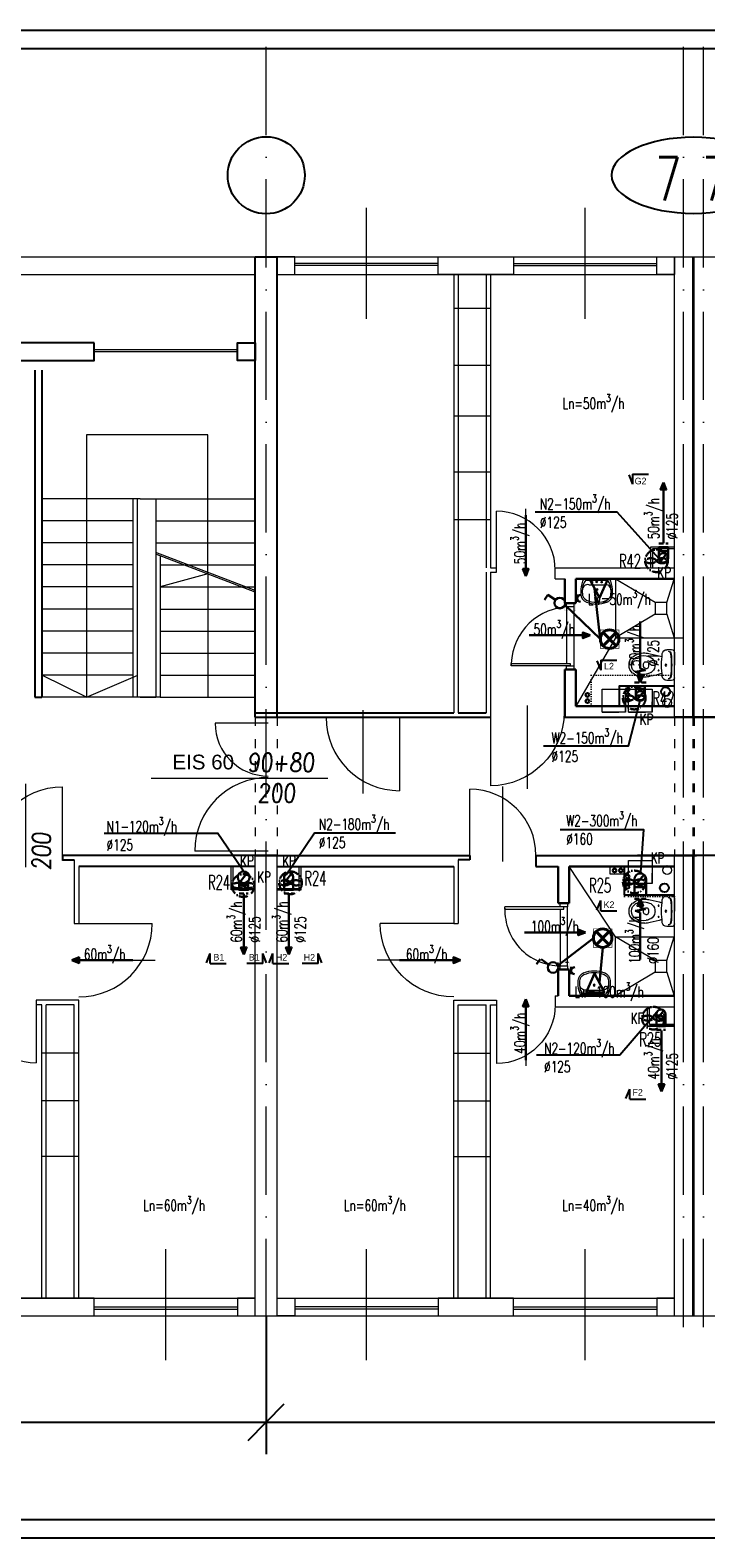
# Model space of a CAD drawing. Header units: millimetres. Extents: x -6513 to 30474, y -6915 to 65597.
# Tile 132 of 256: x -262 to 656, y 12377 to 14427. Entities that reach past the tile are written whole.
import ezdxf
from ezdxf.enums import TextEntityAlignment as Align

# ---------------------------------------------------------------- set-up
doc = ezdxf.new("R2010")
doc.units = ezdxf.units.MM
for name, pattern in [('ACAD_ISO03W100', [30, 12, -18]), ('ACAD_ISO10W100', [18, 12, -3, 0, -3]), ('DASHED', [19.05, 12.7, -6.35]), ('DOT', [6.35, 0, -6.35])]:
    doc.linetypes.add(name, pattern=pattern)
doc.layers.get('0').update_dxf_attribs({"color": 8})
for name, color, linetype in [('A200_General07', 8, 'Continuous'), ('A200_General08', 8, 'Continuous'), ('A270_text04', 8, 'Continuous'), ('DB_inst_pomocn', 8, 'Continuous'), ('DB_WM_nawiew-opis', 8, 'Continuous'), ('DB_WM_odnośniki opis', 8, 'Continuous'), ('DB_WM_wywies-opis', 8, 'Continuous')]:
    doc.layers.add(name, color=color, linetype=linetype)
for name, color, linetype, lineweight in [('A_cienka', 8, 'Continuous', 5), ('A_linia przekroj', 8, 'Continuous', 25), ('A_opisy', 8, 'Continuous', 13), ('A_osie', 8, 'ACAD_ISO10W100', 5), ('A_przerywana', 8, 'ACAD_ISO03W100', 5), ('A_widok', 8, 'Continuous', 13), ('cieńkie', 8, 'Continuous', 9), ('DB-WM-nawiew-opis', 8, 'Continuous', 25), ('DB-WM-nawiew-opis-odnośnik', 8, 'Continuous', 30), ('DB-WM-wywiew-opis', 8, 'Continuous', 25), ('DB-WM-wywiew-opis-odnośnik', 8, 'Continuous', 30), ('DB_WM_nawiew', 8, 'Continuous', 30), ('DB_WM_wywiew', 8, 'Continuous', 30), ('DB_WM_ścianka nowa', 8, 'Continuous', 25), ('E_gniazda wtykowe', 1, 'Continuous', 30), ('E_oświetlenie', 1, 'Continuous', 30), ('E_technologia', 1, 'ACAD_ISO10W100', 30), ('noew ściany archwig', 8, 'Continuous', 9), ('R-TABELKA', 8, 'Continuous', 25), ('snitarne archwig nowe', 8, 'Continuous', 9), ('Stolarka ARCHWIG', 8, 'Continuous', 5), ('widokowe ARCHWIG', 8, 'Continuous', 5), ('wyburzenia', 8, 'DOT', 20), ('Ściany ARCHWIG', 8, 'Continuous', 30)]:
    doc.layers.add(name, color=color, linetype=linetype, lineweight=lineweight)
doc.styles.add('BRH', font='txt')
doc.styles.add('ROMANSS', font='romans.shx', dxfattribs={"width": 0.8, "oblique": 5})
doc.styles.add('SIMPLEXD', font='SIMPLEX.SHX', dxfattribs={"width": 0.6})
doc.styles.get("Standard").update_dxf_attribs({"font": 'txt.shx', "width": 0.9})
doc.styles.add('tabelka', font='ARIAL.TTF')

# ---------------------------------------------------------------- blocks, each defined once
blk = doc.blocks.new('drzwi schem')
at = {"color": 252, "ltscale": 10}
blk.add_line((0.5, -0.093), (0.5, 1.04), dxfattribs=at)
at = {"color": 252}
blk.add_line((0, 0), (0, 1), dxfattribs=at)
blk.add_arc((0, 0), 1, 0, 90, dxfattribs=at)
blk = doc.blocks.new('klop oli 2')
at = {"layer": 'snitarne archwig nowe', "color": 252}
for p, q in [((3.8, 20.9), (10.5, 20.9)), ((0, 17.2), (0, 0)), ((0, -17.2), (0, 0)), ((3.8, 0), (3.8, 1)), ((3.8, 0), (3.8, -1)), ((38.9, 4.5), (37, 4.5)), ((38.9, -4.5), (37, -4.5)), ((3.8, -20.9), (10.5, -20.9))]:
    blk.add_line(p, q, dxfattribs=at)
for centre, radius in [((11.5, 0), 1.27), ((11.5, 0), 1.27), ((21.6, 7.5), 0.706), ((21.6, -7.5), 0.706)]:
    blk.add_circle(centre, radius, dxfattribs=at)
for centre, radius, start, end in [((3.8, 17.2), 3.76, 90, 180), ((10.5, 14.9), 6.02, 6.7931, 90), ((144.9, 0), 141.2, 173.7281, 180), ((144.9, 0), 141.2, 180, 186.2719), ((144.9, 0), 140.5, 173.6694, 180), ((144.9, 0), 140.5, 180, 186.3306), ((8.4, 15), 3.76, 90, 173.7281), ((9, 15.1), 3.76, 100.2428, 173.7859), ((-114.7, 0), 132.1, 0, 6.7931), ((-114.7, 0), 132.1, 353.2069, 0), ((80, -215.2), 235.3, 101.5744, 105.544), ((43.3, 0), 16.9, 173.7581, 180), ((43.3, 0), 16.9, 180, 186.2419), ((37.3, 0.7), 10.9, 117.4027, 173.7581), ((43.1, -10.6), 23.5, 101.6195, 117.4027), ((44.8, -39.8), 56.5, 94.3794, 102.2907), ((63.6, 0), 28.2, 173.3508, 180), ((63.6, 0), 28.2, 180, 186.6492), ((37, 3.1), 1.41, 90, 173.3508), ((42.4, -7.4), 20.3, 60.8839, 101.6195), ((38.9, 1.7), 2.82, 36.8699, 90), ((41.4, -8), 24.5, 51.2869, 92.3028), ((36.6, 0), 5.65, 0, 36.8699), ((36.6, 0), 5.65, 323.1301, 0), ((46.6, 0), 11.8, 0, 60.8839), ((46.6, 0), 11.8, 299.1161, 0), ((46.6, 0), 15.1, 0, 47.5638), ((46.6, 0), 15.1, 312.4362, 0), ((3.8, -17.2), 3.76, 180, 270), ((8.4, -15), 3.76, 186.2719, 270), ((9, -15.1), 3.76, 186.2141, 259.7572), ((10.5, -14.9), 6.02, 270, 353.2069), ((80, 215.2), 235.3, 254.456, 258.4256), ((37.3, -0.7), 10.9, 186.2419, 242.5973), ((43.1, 10.6), 23.5, 242.5973, 258.3805), ((44.8, 39.8), 56.5, 257.7093, 265.6206), ((37, -3.1), 1.41, 186.6492, 270), ((42.4, 7.4), 20.3, 258.3805, 299.1161), ((38.9, -1.7), 2.82, 270, 323.1301), ((41.4, 8), 24.5, 267.6972, 308.7131)]:
    blk.add_arc(centre, radius, start, end, dxfattribs=at)
blk = doc.blocks.new('umywalka oli2')
at = {"layer": 'snitarne archwig nowe', "color": 252}
for p, q in [((20.9, 21.6), (13.7, 21.6)), ((0, 17.6), (0, 0)), ((0, 0), (0, -17.6)), ((2, 15.4), (2, 0)), ((2, 0), (2, -15.4)), ((7.9, 0), (7.9, 10.8)), ((7.9, -10.8), (7.9, 0)), ((13.7, -21.6), (20.9, -21.6))]:
    blk.add_line(p, q, dxfattribs=at)
for centre, radius in [((4.1, 0), 1.11), ((4.5, 6.6), 0.994), ((14.5, 0), 1.48), ((14.5, 0), 0.946), ((4.5, -6.6), 0.994)]:
    blk.add_circle(centre, radius, dxfattribs=at)
for centre, radius, start, end in [((15.6, -9.9), 31.5, 93.3155, 119.5931), ((20.2, 9.5), 12.2, 20.9395, 86.4287), ((14.2, -1.1), 20.5, 88.5847, 126.5008), ((15.3, 12), 7.48, 91.7023, 188.8292), ((17.3, -1.9), 21.5, 82.9063, 97.0937), ((20.4, 10.2), 9.2, 23.1986, 92.7468), ((-1.2, 0), 33.1, 360, 24.6987), ((-1.2, 0), 33.1, 335.3013, 0), ((-3.2, 0), 37.4, 360, 21.6896), ((-3.2, 0), 37.4, 338.3104, 0), ((15.6, 9.9), 31.5, 240.4069, 266.6845), ((14.2, 1.1), 20.5, 233.4992, 271.4153), ((15.3, -12), 7.48, 171.1708, 268.2977), ((17.3, 1.9), 21.5, 262.9063, 277.0937), ((20.4, -10.2), 9.2, 267.2532, 336.8014), ((20.2, -9.5), 12.2, 273.5713, 339.0605)]:
    blk.add_arc(centre, radius, start, end, dxfattribs=at)
blk = doc.blocks.new('A$C2355049C')
at = {"layer": 'DB-WM-nawiew-opis-odnośnik'}
h = blk.add_hatch(color=256, dxfattribs=at)
h.paths.add_polyline_path([(0, -9.8), (3.9, -9.8), (0, 0)])
h.paths.add_polyline_path([(0, 0), (-3.9, -9.8), (0, -9.8)])
at = {"layer": 'DB-WM-nawiew-opis-odnośnik', "flags": 128}
for points in [[(0, 0), (-3.9, -9.8), (0, -9.8)], [(0, -82.9), (0, 0)], [(0, 0), (3.9, -9.8), (0, -9.8)]]:
    blk.add_lwpolyline(points, dxfattribs=at)
blk = doc.blocks.new('A$C620C4C60')
at = {"layer": 'DB-WM-wywiew-opis-odnośnik'}
h = blk.add_hatch(color=256, dxfattribs=at)
h.paths.add_polyline_path([(0, 0), (9.8, 3.9), (9.8, 0)])
h.paths.add_polyline_path([(9.8, 0), (9.8, -3.9), (0, 0)])
at = {"layer": 'DB-WM-wywiew-opis-odnośnik', "flags": 128}
for points in [[(0, 0), (9.8, 3.9), (9.8, 0)], [(0, 0), (12.1, 0)], [(0, 0), (9.8, -3.9), (9.8, 0)], [(12.1, 0), (14.4, -6.5), (16.6, 6.4), (18.9, 0)], [(18.9, 0), (82.9, 0)]]:
    blk.add_lwpolyline(points, dxfattribs=at)
blk = doc.blocks.new('Sect Mk right')
at = {"layer": 'A200_General07', "color": 1}
for p, q in [((0, 6.01), (0, -0.21)), ((0, 6.01), (3.92, 6.01)), ((0.29, 7.48), (3.92, 6.01))]:
    blk.add_line(p, q, dxfattribs=at)
at = {"layer": 'A270_text04', "color": 0, "style": 'BRH'}
blk.add_attdef('-', text='', height=4.51, dxfattribs=at).set_placement((1.77, 1.49), align=Align.MIDDLE)
blk = doc.blocks.new('gw1')
at = {"layer": 'E_gniazda wtykowe'}
for p, q in [((99083.8, 55833.1), (99083.8, 55845.4)), ((99083.8, 55839.3), (99080.1, 55839.3))]:
    blk.add_line(p, q, dxfattribs=at)
blk.add_arc((99089.8, 55839), 6.04, 87.7958, 267.7958, dxfattribs=at)
blk = doc.blocks.new('raster')
at = {"layer": 'E_oświetlenie', "lineweight": 40}
for p, q in [((-21.2, 21.2), (21.2, -21.2)), ((21.2, 21.2), (-21.2, -21.2))]:
    blk.add_line(p, q, dxfattribs=at)
at = {"layer": 'E_oświetlenie', "const_width": 2}
blk.add_lwpolyline([(-30, -30), (30, -30), (30, 30), (-30, 30)], close=True, dxfattribs=at)
at = {"layer": 'E_oświetlenie', "lineweight": 40}
blk.add_circle((0, 0), 30, dxfattribs=at)

msp = doc.modelspace()

# ---------------------------------------------------------------- linework, layer by layer
at = {"layer": 'A_cienka', "ltscale": 10}
for p, q in [((195.054, 14034.693), (195.054, 14185.49)), ((492.054, 14034.693), (492.054, 14185.49)), ((-77.946, 12618.693), (-77.946, 12769.49)), ((195.054, 12618.693), (195.054, 12769.49)), ((492.054, 12618.693), (492.054, 12769.49))]:
    msp.add_line(p, q, dxfattribs=at)
at = {"layer": 'A_cienka'}
for p, q in [((-2776.446, 14119.092), (2360.554, 14119.092)), ((-2776.446, 14119.092), (4647.554, 14119.092)), ((292.554, 14110.092), (97.554, 14110.092)), ((292.554, 14107.092), (97.554, 14107.092)), ((394.554, 14110.092), (589.554, 14110.092)), ((394.554, 14107.092), (589.554, 14107.092)), ((-496.446, 14095.092), (43.554, 14095.092)), ((73.554, 14095.092), (613.554, 14095.092)), ((638.554, 14095.092), (640.554, 14095.092)), ((313.554, 14049.213), (363.554, 14049.213)), ((-175.446, 13993.092), (19.554, 13993.092)), ((-175.446, 13990.092), (19.554, 13990.092)), ((313.554, 13971.723), (363.554, 13971.723)), ((313.554, 13902.687), (363.554, 13902.687)), ((313.554, 13826.606), (363.554, 13826.606)), ((313.554, 13761.796), (363.554, 13761.796)), ((-196.446, 13036.387), (-246.446, 13036.387)), ((313.554, 13036.387), (363.554, 13036.387)), ((-196.446, 12971.578), (-246.446, 12971.578)), ((313.554, 12971.578), (363.554, 12971.578)), ((-196.446, 12895.497), (-246.446, 12895.497)), ((313.554, 12895.497), (363.554, 12895.497)), ((-496.446, 12703.092), (43.554, 12703.092)), ((-175.446, 12691.092), (19.554, 12691.092)), ((73.554, 12703.092), (613.554, 12703.092)), ((292.554, 12691.092), (97.554, 12691.092)), ((394.554, 12691.092), (589.554, 12691.092)), ((638.554, 12703.092), (640.554, 12703.092)), ((-2776.446, 12679.092), (2360.554, 12679.092)), ((-2776.446, 12679.092), (7544.554, 12679.092)), ((-175.446, 12688.092), (19.554, 12688.092)), ((292.554, 12688.092), (97.554, 12688.092)), ((394.554, 12688.092), (589.554, 12688.092))]:
    msp.add_line(p, q, dxfattribs=at)
at = {"layer": 'A_linia przekroj'}
for p, q in [((43.554, 13493.092), (43.554, 14119.092)), ((43.554, 14119.092), (73.554, 14119.092)), ((73.554, 13493.092), (73.554, 14119.092)), ((-255.868, 13964.826), (-255.868, 13520.092)), ((-246.446, 13964.826), (-246.446, 13520.092)), ((73.554, 13493.092), (73.554, 13819.709)), ((-255.868, 13520.092), (-246.446, 13520.092)), ((43.554, 13499.092), (313.554, 13499.092)), ((43.554, 13493.092), (363.554, 13493.092)), ((319.554, 13499.092), (357.554, 13499.092)), ((464.554, 13493.092), (821.994, 13493.092)), ((853.768, 13493.092), (613.554, 13493.092)), ((73.554, 13305.092), (-218.232, 13305.092)), ((-218.232, 13305.092), (-218.232, 13299.092)), ((43.554, 13305.092), (335.339, 13305.092)), ((335.339, 13305.092), (335.339, 13299.092)), ((425.339, 13305.092), (643.554, 13305.092)), ((425.339, 13305.092), (425.339, 13290.092)), ((853.768, 13305.092), (613.554, 13305.092)), ((-218.232, 13299.092), (-202.446, 13299.092)), ((43.554, 13290.092), (-196.446, 13290.092)), ((73.554, 13290.092), (313.554, 13290.092)), ((335.339, 13299.092), (319.554, 13299.092)), ((425.339, 13290.092), (455.554, 13290.092))]:
    msp.add_line(p, q, dxfattribs=at)
for points in [[(-175.446, 14002.092), (-277.446, 14002.092), (-277.446, 13978.092), (-175.446, 13978.092)], [(43.554, 13978.092), (19.554, 13978.092), (19.554, 14002.092), (43.554, 14002.092)]]:
    msp.add_lwpolyline(points, close=True, dxfattribs=at)
at = {"layer": 'A_osie', "ltscale": 10}
for p, q in [((58.554, 12663.649), (58.554, 14415.708)), ((626.035, 12663.649), (626.035, 14415.708)), ((653.115, 12663.649), (653.115, 14415.708))]:
    msp.add_line(p, q, dxfattribs=at)
at = {"layer": 'A_przerywana', "linetype": 'ByBlock'}
for p, q in [((613.554, 13724.092), (581.054, 13724.092)), ((581.054, 13724.092), (581.054, 13696.092)), ((613.554, 13722.092), (583.554, 13722.092)), ((583.554, 13722.092), (583.554, 13696.092)), ((11.054, 13258.092), (11.054, 13290.092)), ((13.554, 13260.092), (13.554, 13290.092)), ((103.554, 13260.092), (103.554, 13290.092)), ((106.054, 13258.092), (106.054, 13290.092)), ((43.554, 13258.092), (11.054, 13258.092)), ((43.554, 13260.092), (13.554, 13260.092)), ((73.554, 13260.092), (103.554, 13260.092)), ((73.554, 13258.092), (106.054, 13258.092)), ((577.054, 13073.092), (577.054, 13099.092)), ((577.054, 13073.092), (577.054, 13099.092)), ((579.554, 13075.092), (579.554, 13099.092)), ((579.554, 13075.092), (579.554, 13099.092)), ((613.554, 13073.092), (577.054, 13073.092)), ((577.054, 13073.092), (613.554, 13073.092)), ((613.554, 13075.092), (579.554, 13075.092)), ((579.554, 13075.092), (613.554, 13075.092))]:
    msp.add_line(p, q, dxfattribs=at)
at = {"layer": 'A_przerywana'}
for p, q in [((43.554, 13493.092), (43.554, 13305.092)), ((73.554, 13493.092), (73.554, 13305.092)), ((613.554, 13493.092), (613.554, 13305.092)), ((638.554, 13493.092), (638.554, 13305.092)), ((640.554, 13493.092), (640.554, 13305.092))]:
    msp.add_line(p, q, dxfattribs=at)
at = {"layer": 'A_przerywana', "color": 252}
for p, q in [((43.554, 13493.092), (43.554, 13305.092)), ((43.554, 13493.092), (43.554, 13305.092)), ((73.554, 13493.092), (73.554, 13305.092)), ((73.554, 13493.092), (73.554, 13305.092)), ((73.554, 13493.092), (73.554, 13305.092)), ((73.554, 13493.092), (73.554, 13305.092)), ((613.554, 13493.092), (613.554, 13305.092)), ((613.554, 13493.092), (613.554, 13305.092)), ((638.554, 13493.092), (638.554, 13305.092)), ((638.554, 13493.092), (638.554, 13305.092)), ((640.554, 13493.092), (640.554, 13305.092)), ((640.554, 13493.092), (640.554, 13305.092))]:
    msp.add_line(p, q, dxfattribs=at)
at = {"layer": 'A_widok', "ltscale": 5}
for p, q in [((613.554, 13493.092), (613.554, 14119.092)), ((613.554, 13493.092), (613.554, 14119.092)), ((613.554, 14119.092), (638.554, 14119.092)), ((638.554, 13493.092), (638.554, 14119.092)), ((640.554, 13493.092), (640.554, 14119.092)), ((640.554, 14119.092), (665.554, 14119.092)), ((313.554, 14095.092), (313.554, 13499.092)), ((319.554, 14095.092), (319.554, 13696.092)), ((357.554, 14095.092), (357.554, 13696.092)), ((363.554, 14095.092), (363.554, 13696.092)), ((-112.868, 13790.092), (-246.446, 13790.092)), ((-122.702, 13790.092), (-122.702, 13520.092)), ((-116.702, 13790.092), (-116.702, 13520.092)), ((-112.868, 13790.092), (43.554, 13790.092)), ((-91.612, 13790.092), (-91.612, 13520.092)), ((-197.145, 13760.092), (-246.446, 13760.092)), ((-122.702, 13760.092), (-197.145, 13760.092)), ((-91.612, 13760.092), (-11.17, 13760.092)), ((-11.17, 13760.092), (43.554, 13760.092)), ((-122.702, 13730.092), (-246.446, 13730.092)), ((-91.612, 13730.092), (43.554, 13730.092)), ((43.554, 13665.402), (-91.612, 13716.949)), ((-122.702, 13700.092), (-246.446, 13700.092)), ((43.554, 13663.261), (-91.612, 13714.809)), ((-85.612, 13712.521), (-85.612, 13520.092)), ((-85.612, 13700.092), (43.554, 13700.092)), ((319.554, 13696.092), (319.554, 13499.092)), ((363.554, 13696.092), (371.46, 13696.092)), ((371.46, 13690.092), (371.46, 13696.092)), ((451.46, 13696.092), (613.554, 13696.092)), ((451.46, 13681.092), (451.46, 13696.092)), ((357.554, 13690.092), (357.554, 13499.092)), ((363.554, 13690.092), (363.554, 13493.092)), ((363.554, 13690.092), (371.46, 13690.092)), ((451.46, 13681.092), (464.408, 13681.092)), ((-122.702, 13670.092), (-246.446, 13670.092)), ((-85.612, 13670.092), (43.554, 13670.092)), ((-122.702, 13640.092), (-246.446, 13640.092)), ((-85.612, 13640.092), (43.554, 13640.092)), ((-122.702, 13610.092), (-246.446, 13610.092)), ((-85.612, 13610.092), (43.554, 13610.092)), ((-122.702, 13580.092), (-246.446, 13580.092)), ((-85.612, 13580.092), (43.554, 13580.092)), ((-185.868, 13520.092), (-246.446, 13550.092)), ((-122.702, 13550.092), (-246.446, 13550.092)), ((-85.612, 13550.092), (43.554, 13550.092)), ((-122.702, 13520.092), (-246.446, 13520.092)), ((-85.612, 13520.092), (-122.702, 13520.092)), ((-112.868, 13520.092), (-116.702, 13520.092)), ((-112.868, 13520.092), (-91.612, 13520.092)), ((-85.612, 13520.092), (43.554, 13520.092)), ((61.115, 13484.996), (-10.885, 13484.996)), ((-97.658, 13410.27), (142.421, 13410.27)), ((61.306, 13310.92), (-38.694, 13310.92)), ((43.554, 12679.092), (43.554, 13305.092)), ((73.554, 12679.092), (73.554, 13305.092)), ((613.554, 12679.092), (613.554, 13305.092)), ((638.554, 12679.092), (638.554, 13305.092)), ((640.554, 12679.092), (640.554, 13305.092)), ((-202.446, 13299.092), (-202.446, 13212.676)), ((-196.446, 13290.092), (-196.446, 13212.676)), ((313.554, 13290.092), (313.554, 13212.676)), ((319.554, 13299.092), (319.554, 13212.676)), ((-202.446, 13212.676), (-196.446, 13212.676)), ((313.554, 13212.676), (319.554, 13212.676)), ((-196.446, 13108.092), (-254.353, 13108.092)), ((-254.353, 13108.092), (-254.353, 13102.092)), ((-246.446, 13102.092), (-254.353, 13102.092)), ((-246.446, 12703.092), (-246.446, 13102.092)), ((-240.446, 12703.092), (-240.446, 13102.092)), ((-202.446, 13102.092), (-240.446, 13102.092)), ((-202.446, 12703.092), (-202.446, 13102.092)), ((-196.446, 12703.092), (-196.446, 13108.092)), ((313.554, 12703.092), (313.554, 13108.092)), ((313.554, 13108.092), (371.46, 13108.092)), ((319.554, 12703.092), (319.554, 13102.092)), ((319.554, 13102.092), (357.554, 13102.092)), ((357.554, 12703.092), (357.554, 13102.092)), ((363.554, 12703.092), (363.554, 13102.092)), ((363.554, 13102.092), (371.46, 13102.092)), ((371.46, 13108.092), (371.46, 13102.092)), ((451.46, 13114.092), (455.554, 13114.092)), ((451.46, 13114.092), (451.46, 13099.092)), ((451.46, 13099.092), (613.554, 13099.092)), ((43.554, 12679.092), (73.554, 12679.092)), ((613.554, 12679.092), (638.554, 12679.092)), ((640.554, 12679.092), (665.554, 12679.092))]:
    msp.add_line(p, q, dxfattribs=at)
at = {"layer": 'A_widok'}
for p, q in [((-21.029, 13876.99), (-185.868, 13876.99)), ((-185.868, 13876.99), (-185.868, 13790.092)), ((-21.029, 13687.891), (-21.029, 13876.99)), ((-21.029, 13687.891), (-85.612, 13670.092)), ((-21.029, 13687.891), (-21.029, 13520.092))]:
    msp.add_line(p, q, dxfattribs=at)
at = {"layer": 'A_widok', "ltscale": 5}
for points in [[(73.554, 14095.092), (97.554, 14095.092), (97.554, 14119.092), (73.554, 14119.092)], [(292.554, 14119.092), (394.554, 14119.092), (394.554, 14095.092), (292.554, 14095.092)], [(613.554, 14095.092), (589.554, 14095.092), (589.554, 14119.092), (613.554, 14119.092)], [(-277.446, 12679.092), (-175.446, 12679.092), (-175.446, 12703.092), (-277.446, 12703.092)], [(43.554, 12703.092), (19.554, 12703.092), (19.554, 12679.092), (43.554, 12679.092)], [(73.554, 12703.092), (97.554, 12703.092), (97.554, 12679.092), (73.554, 12679.092)], [(292.554, 12679.092), (394.554, 12679.092), (394.554, 12703.092), (292.554, 12703.092)], [(613.554, 12703.092), (589.554, 12703.092), (589.554, 12679.092), (613.554, 12679.092)]]:
    msp.add_lwpolyline(points, close=True, dxfattribs=at)
msp.add_lwpolyline([(-185.868, 13790.092), (-185.868, 13520.092), (-115.868, 13550.092)], dxfattribs=at)
for centre, radius, start, end in [((61.115, 13484.996), 72, 180, 270), ((61.306, 13310.92), 100, 90, 180)]:
    msp.add_arc(centre, radius, start, end, dxfattribs=at)
at = {"layer": 'cieńkie'}
for p, q in [((515.115, 13531.092), (547.115, 13531.092)), ((515.115, 13500.092), (515.115, 13531.092)), ((517.615, 13531.092), (544.615, 13531.092)), ((547.115, 13500.092), (547.115, 13531.092)), ((547.115, 13531.092), (547.115, 13500.092)), ((551.115, 13531.092), (583.115, 13531.092)), ((551.115, 13500.092), (551.115, 13531.092)), ((553.615, 13531.092), (580.615, 13531.092)), ((583.115, 13531.092), (583.115, 13500.092)), ((547.115, 13500.092), (547.115, 13514.092)), ((583.115, 13500.092), (583.115, 13514.092)), ((515.115, 13500.092), (529.115, 13500.092)), ((547.115, 13500.092), (515.115, 13500.092)), ((524.115, 13500.092), (538.115, 13500.092)), ((551.115, 13500.092), (565.115, 13500.092)), ((583.115, 13500.092), (551.115, 13500.092)), ((560.115, 13500.092), (574.115, 13500.092)), ((551.115, 13298.092), (583.115, 13298.092)), ((551.115, 13267.092), (551.115, 13298.092)), ((553.615, 13298.092), (580.615, 13298.092)), ((583.115, 13298.092), (583.115, 13267.092)), ((551.115, 13267.092), (565.115, 13267.092)), ((583.115, 13267.092), (551.115, 13267.092)), ((560.115, 13267.092), (574.115, 13267.092)), ((583.115, 13267.092), (583.115, 13281.092))]:
    msp.add_line(p, q, dxfattribs=at)
for centre in [(603.741, 13512.348), (603.741, 13285.159)]:
    msp.add_circle(centre, 6, dxfattribs=at)
at = {"layer": 'DB-WM-nawiew-opis'}
for points in [[(424, 13772.459), (535.05, 13772.459), (592.458, 13708.741)], [(-161.781, 13335.378), (-7.087, 13335.378), (31.554, 13278.092)], [(234.415, 13335.378), (124.194, 13335.378), (85.554, 13278.092)], [(425.989, 13033.715), (539.557, 13033.715), (589.782, 13092.282)]]:
    msp.add_lwpolyline(points, dxfattribs=at)
at = {"layer": 'DB-WM-wywiew-opis'}
for points in [[(435.691, 13454.279), (550.91, 13454.279), (567.115, 13515.592)], [(458.23, 13340.344), (571.429, 13340.344), (567.27, 13282.464)]]:
    msp.add_lwpolyline(points, dxfattribs=at)
at = {"layer": 'DB_inst_pomocn'}
for centre, radius in [((549.811, 13530.54), 2.5), ((601.571, 13527.789), 6), ((549.811, 13523.484), 2.5), ((549.811, 13516.313), 2.5), ((549.811, 13276.388), 2.5), ((549.811, 13269.332), 2.5), ((549.811, 13262.161), 2.5), ((599.94, 13260.962), 6)]:
    msp.add_circle(centre, radius, dxfattribs=at)
at = {"layer": 'DB_WM_nawiew', "linetype": 'DASHED', "ltscale": 0.5}
for points in [[(592.366, 13729.092), (604.866, 13729.092)], [(21.698, 13253.092), (34.198, 13253.092)], [(82.909, 13253.092), (95.409, 13253.092)], [(589.104, 13068.092), (601.604, 13068.092)]]:
    msp.add_lwpolyline(points, dxfattribs=at)
at = {"layer": 'DB_WM_nawiew'}
for points in [[(604.866, 13714.807), (604.866, 13724.092), (592.366, 13724.092), (592.366, 13714.807)], [(604.866, 13709.807), (604.866, 13718.807), (592.366, 13718.807), (592.366, 13709.807)], [(602.518, 13714.69), (594.715, 13704.924)], [(21.698, 13270.457), (21.698, 13264.651), (34.198, 13264.651), (34.198, 13270.457)], [(21.698, 13264.651), (21.698, 13258.092), (34.198, 13258.092), (34.198, 13264.651)], [(22.954, 13269.201), (32.942, 13281.701)], [(82.909, 13275.451), (82.909, 13266.451), (95.409, 13266.451), (95.409, 13275.451)], [(82.909, 13266.451), (82.909, 13258.092), (95.409, 13258.092), (95.409, 13266.451)], [(82.909, 13264.651), (82.909, 13258.092), (95.409, 13258.092), (95.409, 13264.651)], [(85.258, 13270.568), (93.061, 13280.334)], [(589.104, 13089.451), (589.104, 13080.451), (601.604, 13080.451), (601.604, 13089.451)], [(589.104, 13081.451), (589.104, 13073.092), (601.604, 13073.092), (601.604, 13081.451)], [(591.452, 13084.568), (599.255, 13094.334)]]:
    msp.add_lwpolyline(points, dxfattribs=at)
at = {"layer": 'DB_WM_odnośniki opis'}
msp.add_circle((58.554, 14229.858), 52.401, dxfattribs=at)
at = {"layer": 'DB_WM_odnośniki opis', "color": 0, "extrusion": (0, 0, -1)}
msp.add_ellipse((639.568, 14229.858), major_axis=(111.531, 0), ratio=0.46389876, dxfattribs=at)
at = {"layer": 'DB_WM_wywies-opis'}
for p, q in [((34.087, 12509.675), (83.02, 12559.165)), ((34.087, 12509.675), (83.02, 12559.165)), ((-2847.854, 12534.42), (115.444, 12534.42)), ((30.137, 12534.42), (2389.898, 12534.42))]:
    msp.add_line(p, q, dxfattribs=at)
msp.add_lwpolyline([(58.554, 12679.092), (58.554, 12490.939)], dxfattribs=at)
msp.add_lwpolyline([(58.554, 12679.092), (58.554, 12490.939)], dxfattribs=at)
at = {"layer": 'DB_WM_wywiew', "linetype": 'DASHED', "ltscale": 0.5}
for points in [[(559.208, 13540.348), (575.208, 13540.348)], [(575.115, 13246.248), (559.115, 13246.248)]]:
    msp.add_lwpolyline(points, dxfattribs=at)
at = {"layer": 'DB_WM_wywiew'}
for points in [[(573.458, 13531.348), (573.458, 13535.348), (560.958, 13535.348), (560.958, 13531.348)], [(573.458, 13522.348), (573.458, 13531.348), (560.958, 13531.348), (560.958, 13522.348)], [(571.109, 13527.231), (563.306, 13517.465)], [(559.115, 13272.592), (559.115, 13261.792), (575.115, 13261.792), (575.115, 13272.592)], [(562.191, 13266.287), (572.038, 13278.897)], [(575.115, 13261.792), (575.115, 13251.248), (559.115, 13251.248), (559.115, 13261.792)]]:
    msp.add_lwpolyline(points, dxfattribs=at)
at = {"layer": 'DB_WM_wywiew', "color": 240}
for centre, radius in [((598.616, 13709.807), 6.25), ((567.208, 13522.348), 6.25), ((27.948, 13275.451), 8), ((89.159, 13275.451), 6.25), ((595.354, 13089.451), 6.25)]:
    msp.add_circle(centre, radius, dxfattribs=at)
at = {"layer": 'DB_WM_wywiew', "color": 1}
msp.add_circle((567.115, 13272.592), 8, dxfattribs=at)
at = {"layer": 'DB_WM_ścianka nowa'}
for points in [[(613.554, 13535.348), (538.554, 13535.348), (538.554, 13508.092)], [(613.554, 13251.248), (545.554, 13251.248), (545.554, 13289.964)]]:
    msp.add_lwpolyline(points, dxfattribs=at)
at = {"layer": 'E_oświetlenie'}
for p, q in [((511.667, 13655.171), (498.127, 13681.223)), ((522.91, 13680.868), (498.127, 13681.223)), ((511.667, 13655.171), (498.127, 13681.223)), ((522.91, 13680.868), (498.127, 13681.223)), ((511.667, 13655.171), (522.91, 13680.868)), ((511.667, 13655.171), (522.91, 13680.868)), ((441.444, 13659.568), (436.743, 13652.791)), ((441.444, 13659.568), (436.743, 13652.791)), ((451.736, 13652.428), (441.444, 13659.568)), ((451.736, 13652.428), (441.444, 13659.568)), ((512.828, 13594.9), (504.897, 13668.197)), ((512.828, 13594.9), (504.897, 13668.197)), ((512.828, 13599.161), (464.554, 13645.939)), ((503.409, 13192.636), (455.225, 13155.375)), ((503.409, 13192.636), (455.225, 13155.375)), ((430.829, 13164.003), (426.128, 13157.227)), ((430.829, 13164.003), (426.128, 13157.227)), ((442.514, 13156.863), (432.222, 13164.003)), ((442.514, 13156.863), (432.222, 13164.003)), ((516.009, 13180.036), (511.467, 13132.092)), ((505.005, 13144.524), (493.762, 13118.827)), ((505.005, 13144.524), (493.762, 13118.827)), ((505.005, 13144.524), (518.546, 13118.471)), ((505.005, 13144.524), (518.546, 13118.471)), ((493.762, 13118.827), (518.546, 13118.471)), ((493.762, 13118.827), (518.546, 13118.471))]:
    msp.add_line(p, q, dxfattribs=at)
at = {"layer": 'E_oświetlenie', "const_width": 1.05}
for points in [[(498.127, 13681.223), (511.667, 13655.171), (522.91, 13680.868)], [(498.127, 13681.223), (511.667, 13655.171), (522.91, 13680.868)], [(518.546, 13118.471), (505.005, 13144.524), (493.762, 13118.827)], [(518.546, 13118.471), (505.005, 13144.524), (493.762, 13118.827)]]:
    msp.add_lwpolyline(points, close=True, dxfattribs=at)
at = {"layer": 'E_oświetlenie'}
for centre in [(457.694, 13648.294), (457.694, 13648.294), (448.472, 13152.729), (448.472, 13152.729)]:
    msp.add_circle(centre, 7.252, dxfattribs=at)
at = {"layer": 'E_technologia'}
for p, q in [((587.984, 13707.165), (590.388, 13704.385)), ((590.388, 13707.165), (587.984, 13704.385)), ((557.776, 13520.488), (560.181, 13517.709)), ((560.181, 13520.488), (557.776, 13517.709)), ((26.062, 13265.564), (28.467, 13262.785)), ((28.467, 13265.564), (26.062, 13262.785)), ((90.401, 13269.23), (92.806, 13266.451)), ((92.806, 13269.23), (90.401, 13266.451)), ((557.839, 13270.4), (560.243, 13267.621)), ((560.243, 13270.4), (557.839, 13267.621)), ((583.828, 13085.226), (586.233, 13082.447)), ((586.233, 13085.226), (583.828, 13082.447))]:
    msp.add_line(p, q, dxfattribs=at)
for centre in [(589.186, 13705.775), (558.979, 13519.099), (27.264, 13264.174), (91.604, 13267.84), (559.041, 13269.011), (585.03, 13083.836)]:
    msp.add_circle(centre, 15.427, dxfattribs=at)
for centre, start_param, end_param in [((581.559, 13705.775), 3.54986568, 9.01650493), ((596.813, 13705.775), 0.40827303, 5.87491228), ((551.352, 13519.099), 3.54986568, 9.01650493), ((566.605, 13519.099), 0.40827303, 5.87491228), ((19.638, 13264.174), 3.54986568, 9.01650493), ((34.891, 13264.174), 0.40827303, 5.87491228), ((83.977, 13267.84), 3.54986568, 9.01650493), ((99.231, 13267.84), 0.40827303, 5.87491228), ((551.414, 13269.011), 3.54986568, 9.01650493), ((566.668, 13269.011), 0.40827303, 5.87491228), ((577.403, 13083.836), 3.54986568, 9.01650493), ((592.657, 13083.836), 0.40827303, 5.87491228)]:
    msp.add_ellipse(centre, major_axis=(-7, 0), ratio=0.5, start_param=start_param, end_param=end_param, dxfattribs=at)
at = {"layer": 'R-TABELKA'}
for p, q in [((-3136.084, 14427.247), (8327.828, 14427.247)), ((-3011.084, 14402.247), (8302.828, 14402.247)), ((-3011.084, 12402.163), (8302.828, 12402.163)), ((-3136.084, 12377.163), (8327.828, 12377.163))]:
    msp.add_line(p, q, dxfattribs=at)
at = {"layer": 'snitarne archwig nowe'}
for p, q in [((533.397, 13600.936), (479.554, 13508.092)), ((533.397, 13194.248), (470.554, 13290.092))]:
    msp.add_line(p, q, dxfattribs=at)
for points in [[(533.397, 13681.092), (533.397, 13600.936), (626.035, 13600.936)], [(587.397, 13648.936), (533.397, 13680.936)], [(603.397, 13648.936), (613.397, 13680.936)], [(587.397, 13632.936), (533.397, 13600.936)], [(603.397, 13632.936), (613.397, 13600.936)], [(533.397, 13114.092), (533.397, 13194.248), (613.554, 13194.248)], [(587.397, 13162.248), (533.397, 13194.248)], [(603.397, 13162.248), (613.397, 13194.248)], [(587.397, 13146.248), (533.397, 13114.248)], [(603.397, 13146.248), (613.397, 13114.248)]]:
    msp.add_lwpolyline(points, dxfattribs=at)
for points in [[(603.397, 13648.936), (587.397, 13648.936), (587.397, 13632.936), (603.397, 13632.936)], [(603.397, 13162.248), (587.397, 13162.248), (587.397, 13146.248), (603.397, 13146.248)]]:
    msp.add_lwpolyline(points, close=True, dxfattribs=at)
at = {"layer": 'Stolarka ARCHWIG'}
for p, q in [((391.743, 13563.092), (391.743, 13566.092)), ((391.743, 13566.092), (471.743, 13566.092)), ((391.743, 13566.092), (391.743, 13563.092)), ((471.743, 13563.092), (391.743, 13563.092)), ((471.743, 13566.092), (471.743, 13563.092)), ((463.054, 13235.092), (383.054, 13235.092)), ((383.054, 13232.092), (383.054, 13235.092)), ((383.054, 13232.092), (463.054, 13232.092)), ((463.054, 13232.092), (463.054, 13235.092))]:
    msp.add_line(p, q, dxfattribs=at)
for points in [[(471.743, 13643.092), (466.743, 13643.092), (466.743, 13648.092), (476.743, 13648.092), (476.743, 13643.092), (469.243, 13643.092)], [(466.743, 13643.092), (466.743, 13566.092)], [(476.743, 13643.092), (476.743, 13563.092)], [(471.743, 13558.092), (466.743, 13558.092), (466.743, 13563.092), (476.743, 13563.092), (476.743, 13558.092), (469.243, 13558.092)], [(463.054, 13240.092), (468.054, 13240.092), (468.054, 13235.092), (458.054, 13235.092), (458.054, 13240.092), (465.554, 13240.092)], [(458.054, 13232.092), (458.054, 13154.984)], [(468.054, 13155.092), (468.054, 13235.092)], [(463.054, 13155.092), (468.054, 13155.092), (468.054, 13150.092), (458.054, 13150.092), (458.054, 13155.092), (465.554, 13155.092)], [(463.054, 13155.092), (468.054, 13155.092), (468.054, 13150.092), (458.054, 13150.092), (458.054, 13155.092), (465.554, 13155.092)]]:
    msp.add_lwpolyline(points, dxfattribs=at)
for centre, radius, start, end in [((471.642, 13563.138), 79.953, 89.92751, 177.883109), ((458.91, 13230.884), 75.905, 177.955304, 273.129127)]:
    msp.add_arc(centre, radius, start, end, dxfattribs=at)
at = {"layer": 'widokowe ARCHWIG'}
for p, q in [((545.554, 13290.092), (525.554, 13290.092)), ((525.554, 13290.092), (525.554, 13280.092)), ((545.554, 13280.092), (545.554, 13290.092)), ((525.554, 13280.092), (545.554, 13280.092))]:
    msp.add_line(p, q, dxfattribs=at)
at = {"layer": 'wyburzenia', "ltscale": 0.5}
for p, q in [((500.554, 13508.092), (500.554, 13550.092)), ((500.554, 13550.092), (613.554, 13550.092)), ((545.554, 13249.092), (545.554, 13290.092)), ((613.554, 13249.092), (545.554, 13249.092))]:
    msp.add_line(p, q, dxfattribs=at)
at = {"layer": 'wyburzenia', "ltscale": 0.2}
for points in [[(464.554, 13648.092), (479.554, 13648.092), (479.554, 13638.092), (464.554, 13638.092)], [(455.554, 13160.092), (470.554, 13160.092), (470.554, 13150.092), (455.554, 13150.092)]]:
    msp.add_lwpolyline(points, close=True, dxfattribs=at)
at = {"layer": 'Ściany ARCHWIG'}
for p, q in [((464.554, 13648.092), (464.408, 13681.092)), ((613.554, 13681.092), (479.554, 13681.092)), ((479.554, 13648.092), (479.554, 13681.092)), ((479.554, 13648.092), (464.554, 13648.092)), ((479.554, 13558.092), (464.554, 13558.092)), ((464.554, 13558.092), (464.554, 13493.092)), ((479.554, 13558.092), (464.554, 13558.092)), ((479.554, 13508.092), (479.554, 13558.092)), ((479.554, 13508.092), (613.554, 13508.092)), ((613.554, 13305.092), (563.554, 13305.092)), ((455.554, 13240.092), (455.554, 13290.092)), ((470.554, 13290.092), (470.554, 13240.092)), ((613.554, 13290.092), (470.554, 13290.092)), ((470.554, 13240.092), (455.554, 13240.092)), ((470.554, 13240.092), (455.554, 13240.092)), ((470.554, 13240.092), (455.554, 13240.092)), ((470.554, 13150.092), (455.554, 13150.092)), ((455.554, 13150.092), (455.554, 13114.092)), ((470.554, 13150.092), (455.554, 13150.092)), ((470.554, 13114.092), (470.554, 13150.092)), ((470.554, 13114.092), (613.554, 13114.092))]:
    msp.add_line(p, q, dxfattribs=at)
for centre in [(495.217, 13523.386), (495.217, 13514.869), (532.206, 13284.755), (540.723, 13284.755)]:
    msp.add_circle(centre, 2.5, dxfattribs=at)

# ---------------------------------------------------------------- block references
at = {"layer": 'A200_General08'}
ref = msp.add_blockref('Sect Mk right', (577.72, 13823.612), dxfattribs=dict(at, xscale=-3.5, yscale=3.5, zscale=3.5, rotation=90))
ref.add_attrib('-', 'G2', dxfattribs={"layer": 'A270_text04', "color": 7, "height": 9, "style": 'BRH'}).set_placement((567.549, 13814.157), align=Align.MIDDLE)
ref = msp.add_blockref('Sect Mk right', (534.364, 13570.706), dxfattribs=dict(at, xscale=-3.5, yscale=3.5, zscale=3.5, rotation=90))
ref.add_attrib('-', 'L2', dxfattribs={"layer": 'A270_text04', "color": 7, "height": 9, "style": 'BRH'}).set_placement((524.628, 13562.47), align=Align.MIDDLE)
ref = msp.add_blockref('Sect Mk right', (534.364, 13229.859), dxfattribs=dict(at, xscale=3.5, yscale=3.5, zscale=3.5, rotation=90.00000000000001))
ref.add_attrib('-', 'K2', dxfattribs={"layer": 'A270_text04', "color": 7, "height": 9, "style": 'BRH'}).set_placement((524.628, 13238.094), align=Align.MIDDLE)
ref = msp.add_blockref('Sect Mk right', (3.5, 13158.208), dxfattribs=dict(at, xscale=3.5, yscale=3.5, zscale=3.5, rotation=90))
ref.add_attrib('-', 'B1', dxfattribs={"layer": 'A270_text04', "color": 7, "height": 9, "style": 'BRH'}).set_placement((-5.806, 13166.624), align=Align.MIDDLE)
ref = msp.add_blockref('Sect Mk right', (32.935, 13158.208), dxfattribs=dict(at, xscale=-3.5, yscale=3.5, zscale=3.5, rotation=270))
ref.add_attrib('-', 'B1', dxfattribs={"layer": 'A270_text04', "color": 7, "height": 9, "style": 'BRH'}).set_placement((42.24, 13166.624), align=Align.MIDDLE)
ref = msp.add_blockref('Sect Mk right', (88.769, 13158.208), dxfattribs=dict(at, xscale=3.5, yscale=3.5, zscale=3.5, rotation=90.00000000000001))
ref.add_attrib('-', 'H2', dxfattribs={"layer": 'A270_text04', "color": 7, "height": 9, "style": 'BRH'}).set_placement((79.463, 13166.624), align=Align.MIDDLE)
ref = msp.add_blockref('Sect Mk right', (107.977, 13158.208), dxfattribs=dict(at, xscale=-3.5, yscale=3.5, zscale=3.5, rotation=270))
ref.add_attrib('-', 'H2', dxfattribs={"layer": 'A270_text04', "color": 7, "height": 9, "style": 'BRH'}).set_placement((117.282, 13166.624), align=Align.MIDDLE)
ref = msp.add_blockref('Sect Mk right', (573.762, 12973.488), dxfattribs=dict(at, xscale=3.5, yscale=3.5, zscale=3.5, rotation=90.00000000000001))
ref.add_attrib('-', 'F2', dxfattribs={"layer": 'A270_text04', "color": 7, "height": 9, "style": 'BRH'}).set_placement((563.591, 12982.943), align=Align.MIDDLE)
at = {"layer": 'A_cienka', "xscale": 80, "yscale": 80, "zscale": 80}
msp.add_blockref('drzwi schem', (371.46, 13693.092), dxfattribs=at)
at = {"layer": 'A_cienka'}
for p, xscale, yscale, zscale, rotation in [((-196.446, 13212.676), 100, 100, 100, 270), ((313.554, 13212.676), -100, 100, 100, 90), ((-254.353, 13103.092), 80, 80, 80, 180), ((371.46, 13102.092), -80, 80, 80, 180)]:
    msp.add_blockref('drzwi schem', p, dxfattribs=dict(at, xscale=xscale, yscale=yscale, zscale=zscale, rotation=rotation))
at = {"layer": 'A_widok', "ltscale": 5, "yscale": 100, "zscale": 100, "rotation": 180}
for p, xscale in [((239.919, 13493.092), 100), ((363.554, 13499.803), -100)]:
    msp.add_blockref('drzwi schem', p, dxfattribs=dict(at, xscale=xscale))
at = {"layer": 'A_widok', "ltscale": 5}
for p, xscale, yscale, zscale in [((-218.232, 13298.38), -100, 100, 100), ((335.339, 13305.092), 90, 90, 90)]:
    msp.add_blockref('drzwi schem', p, dxfattribs=dict(at, xscale=xscale, yscale=yscale, zscale=zscale))
at = {"layer": 'DB_WM_nawiew'}
msp.add_blockref('A$C2355049C', (598.616, 13812.371), dxfattribs=at)
for p, rotation in [((411.46, 13684.826), 180), ((27.948, 13170.156), 180), ((89.159, 13170.156), 180), ((-205.725, 13162.676), 90), ((595.998, 12984.156), 180)]:
    msp.add_blockref('A$C2355049C', p, dxfattribs=dict(at, rotation=rotation))
at = {"layer": 'DB_WM_nawiew', "xscale": -1, "rotation": 270}
for p in [(498.882, 13604.373), (492.57, 13200.499), (322.832, 13162.676)]:
    msp.add_blockref('A$C2355049C', p, dxfattribs=at)
at = {"layer": 'DB_WM_nawiew', "xscale": -1}
msp.add_blockref('A$C2355049C', (411.46, 13109.515), dxfattribs=at)
at = {"layer": 'DB_WM_wywiew', "xscale": -1}
for p, rotation in [((567.208, 13540.348), 270), ((567.115, 13246.248), 90)]:
    msp.add_blockref('A$C620C4C60', p, dxfattribs=dict(at, rotation=rotation))
at = {"layer": 'E_oświetlenie', "xscale": 0.7875000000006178, "yscale": 0.7874999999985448, "zscale": 0.7874999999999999, "rotation": 358.7624398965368}
for p in [(-78478.499, -28622.989), (-78478.499, -28622.989), (-78486.863, -29129.231), (-78486.863, -29129.231)]:
    msp.add_blockref('gw1', p, dxfattribs=at)
at = {"layer": 'E_oświetlenie', "lineweight": 40, "xscale": 0.4199999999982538, "yscale": 0.4200000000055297, "zscale": 0.4199999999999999, "rotation": 180}
for p in [(525.428, 13599.161), (525.428, 13599.161), (516.009, 13192.636), (516.009, 13192.636)]:
    msp.add_blockref('raster', p, dxfattribs=at)
at = {"layer": 'noew ściany archwig', "rotation": 270}
msp.add_blockref('umywalka oli2', (507.854, 13681.129), dxfattribs=at)
at = {"layer": 'noew ściany archwig', "xscale": -1, "rotation": 270}
msp.add_blockref('umywalka oli2', (504.408, 13114.109), dxfattribs=at)
at = {"layer": 'snitarne archwig nowe', "xscale": -1}
for p in [(613.554, 13563.936), (613.554, 13229.248)]:
    msp.add_blockref('klop oli 2', p, dxfattribs=at)

# ---------------------------------------------------------------- texts
at = {"layer": 'A_cienka', "insert": (33.135, 13444.092), "char_height": 25, "width": 141.48479, "attachment_point": 1, "style": 'ROMANSS'}
msp.add_mtext('90+80\\P 200', dxfattribs=at)
at = {"layer": 'A_cienka', "insert": (-301.299, 13284.674), "char_height": 25, "width": 87.84218, "attachment_point": 1, "rotation": 90, "style": 'ROMANSS'}
msp.add_mtext(' 90\\P200', dxfattribs=at)
at = {"layer": 'A_opisy', "insert": (-69.039, 13442.082), "char_height": 20, "width": 160.79131, "attachment_point": 1, "style": 'tabelka'}
msp.add_mtext('EIS 60', dxfattribs=at)
at = {"layer": 'DB-WM-nawiew-opis', "char_height": 15, "width": 37.14159, "attachment_point": 1}
for s, insert in [('\\A1;{\\Fsimplex|c238;\\W0.7;N2-150m\\H0.7x;\\S3^ ;\\H1.4286x;/h\\P%%C125}', (430.626, 13795.647)), ('\\A1;{\\Fsimplex|c238;\\W0.7;50m\\H0.7x;\\S3^ ;\\H1.4286x;/h}', (421.872, 13624.905)), ('\\A1;{\\Fsimplex|c238;\\W0.7;N1-120m\\H0.7x;\\S3^ ;\\H1.4286x;/h\\P%%C125}', (-158.596, 13356.987)), ('\\A1;{\\Fsimplex|c238;\\W0.7;N2-180m\\H0.7x;\\S3^ ;\\H1.4286x;/h\\P%%C125}', (130.13, 13360.157)), ('\\A1;{\\Fsimplex|c238;\\W0.7;100m\\H0.7x;\\S3^ ;\\H1.4286x;/h}', (418.315, 13221.03)), ('\\A1;{\\Fsimplex|c238;\\W0.7;60m\\H0.7x;\\S3^ ;\\H1.4286x;/h}', (-189.23, 13183.208)), ('\\A1;{\\Fsimplex|c238;\\W0.7;60m\\H0.7x;\\S3^ ;\\H1.4286x;/h}', (248.576, 13183.208)), ('\\A1;{\\Fsimplex|c238;\\W0.7;N2-120m\\H0.7x;\\S3^ ;\\H1.4286x;/h\\P%%C125}', (436.366, 13055.324))]:
    msp.add_mtext(s, dxfattribs=dict(at, insert=insert))
at = {"layer": 'DB-WM-nawiew-opis', "char_height": 15, "width": 37.14159, "attachment_point": 1, "rotation": 90}
for s, insert in [('\\A1;{\\Fsimplex|c238;\\W0.7;50m\\H0.7x;\\S3^ ;\\H1.4286x;/h\\P%%C125}', (572.662, 13734.96)), ('\\A1;{\\Fsimplex|c238;\\W0.7;50m\\H0.7x;\\S3^ ;\\H1.4286x;/h}', (390.929, 13701.322)), ('\\A1;{\\Fsimplex|c238;\\W0.7;60m\\H0.7x;\\S3^ ;\\H1.4286x;/h\\P%%C125}', (5.367, 13186.501)), ('\\A1;{\\Fsimplex|c238;\\W0.7;60m\\H0.7x;\\S3^ ;\\H1.4286x;/h\\P%%C125}', (67.222, 13186.501)), ('\\A1;{\\Fsimplex|c238;\\W0.7;40m\\H0.7x;\\S3^ ;\\H1.4286x;/h}', (-314.885, 13036.259)), ('\\A1;{\\Fsimplex|c238;\\W0.7;40m\\H0.7x;\\S3^ ;\\H1.4286x;/h}', (390.929, 13035.259)), ('\\A1;{\\Fsimplex|c238;\\W0.7;40m\\H0.7x;\\S3^ ;\\H1.4286x;/h\\P%%C125}', (572.693, 13000.501))]:
    msp.add_mtext(s, dxfattribs=dict(at, insert=insert))
at = {"layer": 'DB-WM-wywiew-opis', "color": 1, "char_height": 15, "width": 37.14159, "attachment_point": 1}
for s, insert in [('{\\Fsimplex|c238;\\W0.7;KP}', (590.288, 13697.239)), ('{\\Fsimplex|c238;\\W0.7;KP}', (566.2, 13497.535)), ('{\\Fsimplex|c238;\\W0.7;KP}', (22.774, 13305.092)), ('{\\Fsimplex|c238;\\W0.7;KP}', (80.084, 13305.092)), ('{\\Fsimplex|c238;\\W0.7;KP}', (581.303, 13308.934)), ('\\A1;{\\Fsimplex|c238;\\W0.7;KP}', (46.113, 13283.247)), ('\\A1;{\\Fsimplex|c238;\\W0.7;KP}', (46.113, 13283.247)), ('{\\Fsimplex|c238;\\W0.7;KP}', (554.094, 13091.25))]:
    msp.add_mtext(s, dxfattribs=dict(at, insert=insert))
at = {"layer": 'DB-WM-wywiew-opis', "char_height": 15, "width": 37.14159, "attachment_point": 1}
for s, insert in [('\\A1;{\\Fsimplex|c238;\\W0.7;Lw=50m\\H0.7x;\\S3^ ;\\H1.4286x;/h}', (495.904, 13665.857)), ('\\A1;{\\Fsimplex|c238;\\W0.7;W2-150m\\H0.7x;\\S3^ ;\\H1.4286x;/h\\P%%C125}', (446.478, 13477.467)), ('\\A1;{\\Fsimplex|c238;\\W0.7;W2-300m\\H0.7x;\\S3^ ;\\H1.4286x;/h\\P%%C160}', (466.565, 13364.914)), ('\\A1;{\\Fsimplex|c238;\\W0.7;Lw=100m\\H0.7x;\\S3^ ;\\H1.4286x;/h}', (477.505, 13132.092))]:
    msp.add_mtext(s, dxfattribs=dict(at, insert=insert))
at = {"layer": 'DB-WM-wywiew-opis', "char_height": 15, "width": 37.14159, "attachment_point": 1, "rotation": 90}
for s, insert in [('\\A1;{\\Fsimplex|c238;\\W0.7;50m\\H0.7x;\\S3^ ;\\H1.4286x;/h\\P%%C125}', (547.23, 13562.396)), ('\\A1;{\\Fsimplex|c238;\\W0.7;100m\\H0.7x;\\S3^ ;\\H1.4286x;/h\\P%%C160}', (546.898, 13157.799))]:
    msp.add_mtext(s, dxfattribs=dict(at, insert=insert))
at = {"layer": 'DB_WM_nawiew-opis', "char_height": 15, "width": 37.14159, "attachment_point": 1}
for s, insert in [('\\A1;{\\Fsimplex|c238;\\W0.7;Ln=50m\\H0.7x;\\S3^ ;\\H1.4286x;/h}', (461.307, 13932.275)), ('\\A1;{\\Fsimplex|c238;\\W0.7;Ln=60m\\H0.7x;\\S3^ ;\\H1.4286x;/h}', (-108.693, 12841.843)), ('\\A1;{\\Fsimplex|c238;\\W0.7;Ln=60m\\H0.7x;\\S3^ ;\\H1.4286x;/h}', (164.129, 12841.843)), ('\\A1;{\\Fsimplex|c238;\\W0.7;Ln=40m\\H0.7x;\\S3^ ;\\H1.4286x;/h}', (461.129, 12841.843))]:
    msp.add_mtext(s, dxfattribs=dict(at, insert=insert))
at = {"layer": 'DB_WM_odnośniki opis', "style": 'SIMPLEXD', "width": 0.7}
msp.add_text("7 7'", height=59.049, dxfattribs=at).set_placement((587.595, 14195.562))
at = {"layer": 'E_technologia', "style": 'SIMPLEXD', "width": 0.6}
for s, p in [('R42', (538.124, 13695.547)), ('R42', (583.446, 13508.636)), ('R24', (-20.687, 13258.875)), ('R24', (110.332, 13264.344)), ('R25', (497.397, 13254.783)), ('R25', (565.663, 13045.06))]:
    msp.add_text(s, height=19.2, dxfattribs=at).set_placement(p)

doc.saveas('drawing.dxf')
